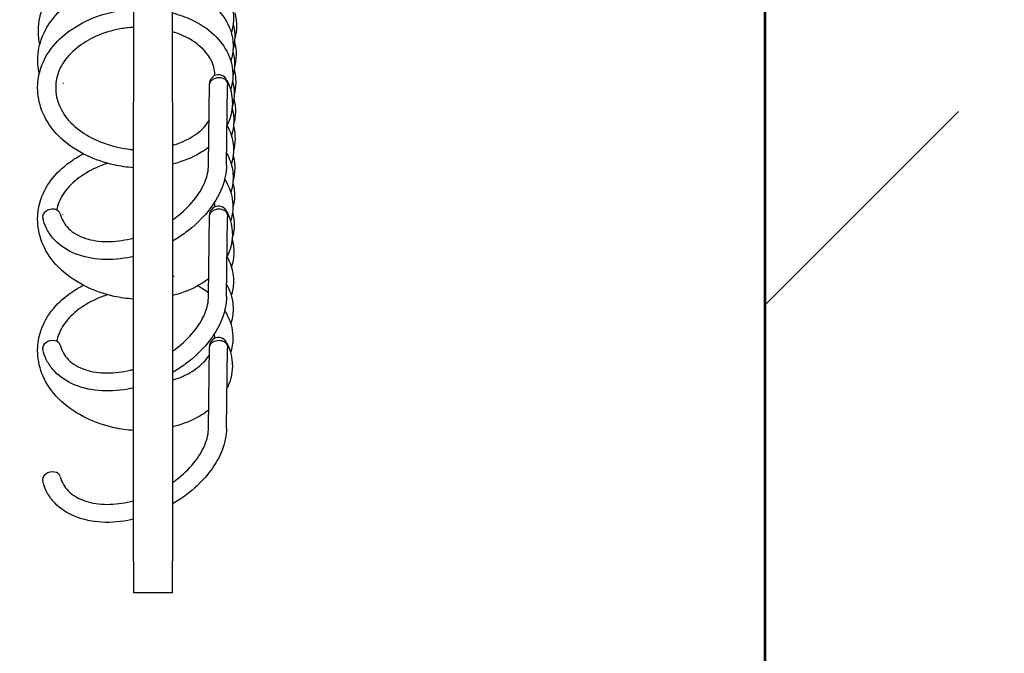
# Model space of a CAD drawing. Header units: millimetres. Extents: x 49320 to 60117, y -4209 to 20568.
# Tile 235 of 252: x 52408.93 to 52419.03, y 6175.46 to 6181.95. Entities that reach past the tile are written whole.
import ezdxf

# ---------------------------------------------------------------- set-up
doc = ezdxf.new("R2010")
doc.units = ezdxf.units.MM
doc.linetypes.add('CONTINOUS', pattern=[0])
doc.layers.add('_AA ściany proj.', color=7, linetype='CONTINOUS', lineweight=53, true_color=0x0037db)
doc.layers.add('_HD-KRESKOWANIE_PEŁNE', color=7, linetype='Continuous', lineweight=0, true_color=0xbfbfbf)
doc.layers.add('_mt_hatch żelbet', color=8, linetype='Continuous', lineweight=9)
doc.layers.add('_mt_widok', color=253, linetype='Continuous')
doc.layers.add('ARCATA', color=4, linetype='Continuous')

# ---------------------------------------------------------------- blocks, each defined once
blk = doc.blocks.new('WINDA 1 DZ')
at = {"color": 5, "true_color": 0x1414ff}
blk.add_line((180, 15), (180, 209), dxfattribs=at)
at = {"layer": 'ARCATA', "color": 5, "true_color": 0x1414ff}
for p, q in [((173.525, 65.394), (173.525, 62.806)), ((173.525, 65.394), (173.525, 62.806)), ((173.925, 62.806), (173.925, 65.394)), ((174.294, 62.163), (174.304, 62.992)), ((174.479, 62.161), (174.489, 62.973)), ((173.525, 58.103), (173.525, 62.806)), ((173.525, 58.103), (173.525, 62.806)), ((173.925, 62.806), (173.925, 58.103)), ((173.925, 62.806), (173.925, 58.103)), ((174.294, 60.817), (174.304, 61.646)), ((174.479, 60.815), (174.489, 61.627)), ((174.294, 59.47), (174.304, 60.3)), ((174.479, 59.468), (174.489, 60.28)), ((173.525, 58.103), (173.525, 57.777)), ((173.525, 58.103), (173.525, 57.777)), ((173.925, 57.777), (173.925, 58.103)), ((173.925, 57.777), (173.925, 58.103)), ((173.925, 57.777), (173.525, 57.777)), ((173.925, 57.777), (173.525, 57.777))]:
    blk.add_line(p, q, dxfattribs=at)
for centre in [(174.396, 62.993), (174.396, 61.647), (174.396, 60.301)]:
    blk.add_arc(centre, 0.0925, 27.7153, 180.734, dxfattribs=at)
for centre, major_axis, ratio, start_param, end_param in [((174.396, 62.993), (-0.0925, -0.0019), 0.663001, 3.462246, 6.261589), ((172.684, 61.639), (-0.0899, -0.0217), 0.741034, 3.140566, 6.282159), ((174.396, 61.647), (-0.0925, -0.0019), 0.663001, 3.462246, 6.261589), ((172.684, 60.293), (-0.0899, -0.0217), 0.741034, 3.140566, 6.282159), ((174.396, 60.301), (-0.0925, -0.0019), 0.663001, 3.462246, 6.261589), ((172.684, 58.947), (-0.0899, -0.0217), 0.741034, 3.140566, 6.282159)]:
    blk.add_ellipse(centre, major_axis=major_axis, ratio=ratio, start_param=start_param, end_param=end_param, dxfattribs=at)
for points, knots in [([(172.564, 63.395), (172.554, 63.444), (172.549, 63.493), (172.55, 63.627), (172.568, 63.714), (172.639, 63.873), (172.69, 63.947), (172.815, 64.074), (172.889, 64.13), (173.062, 64.23), (173.166, 64.272), (173.355, 64.321), (173.44, 64.334), (173.525, 64.339)], [15.625185, 15.625185, 15.625185, 15.625185, 15.806717, 15.806717, 16.126373, 16.126373, 16.431929, 16.431929, 16.731452, 16.731452, 17.068313, 17.068313, 17.322704, 17.322704, 17.322704, 17.322704]), ([(173.925, 64.301), (174.02, 64.278), (174.11, 64.243), (174.274, 64.153), (174.348, 64.094), (174.457, 63.966), (174.498, 63.897), (174.541, 63.77), (174.55, 63.712), (174.549, 63.608), (174.541, 63.562), (174.527, 63.516)], [17.731657, 17.731657, 17.731657, 17.731657, 18.037898, 18.037898, 18.365143, 18.365143, 18.669704, 18.669704, 18.905666, 18.905666, 19.095161, 19.095161, 19.095161, 19.095161]), ([(172.56, 63.101), (172.548, 63.148), (172.543, 63.196), (172.544, 63.322), (172.561, 63.4), (172.621, 63.551), (172.667, 63.626), (172.788, 63.765), (172.866, 63.83), (173.039, 63.931), (173.133, 63.97), (173.326, 64.024), (173.426, 64.041), (173.525, 64.047)], [9.436415, 9.436415, 9.436415, 9.436415, 9.613914, 9.613914, 9.901181, 9.901181, 10.205845, 10.205845, 10.533869, 10.533869, 10.843362, 10.843362, 11.142032, 11.142032, 11.142032, 11.142032]), ([(173.925, 64.011), (174.006, 63.99), (174.083, 63.961), (174.237, 63.882), (174.313, 63.827), (174.44, 63.701), (174.49, 63.625), (174.537, 63.49), (174.546, 63.432), (174.545, 63.326), (174.537, 63.275), (174.521, 63.227)], [11.550532, 11.550532, 11.550532, 11.550532, 11.812687, 11.812687, 12.134407, 12.134407, 12.472279, 12.472279, 12.704299, 12.704299, 12.910622, 12.910622, 12.910622, 12.910622]), ([(173.525, 62.134), (173.458, 62.138), (173.391, 62.148), (173.228, 62.184), (173.132, 62.217), (172.948, 62.305), (172.859, 62.363), (172.712, 62.498), (172.652, 62.577), (172.574, 62.736), (172.552, 62.817), (172.543, 62.918), (172.542, 62.94), (172.543, 63.025), (172.554, 63.09), (172.601, 63.234), (172.645, 63.313), (172.758, 63.448), (172.826, 63.507), (172.986, 63.614), (173.083, 63.662), (173.289, 63.729), (173.4, 63.75), (173.515, 63.757), (173.52, 63.757), (173.525, 63.757)], [1.890906, 1.890906, 1.890906, 1.890906, 2.090395, 2.090395, 2.394443, 2.394443, 2.72743, 2.72743, 3.060147, 3.060147, 3.359555, 3.359555, 3.439126, 3.439126, 3.679471, 3.679471, 3.990309, 3.990309, 4.284922, 4.284922, 4.616041, 4.616041, 4.946805, 4.946805, 4.961671, 4.961671, 4.961671, 4.961671]), ([(173.925, 63.719), (173.992, 63.702), (174.056, 63.679), (174.206, 63.611), (174.286, 63.558), (174.411, 63.438), (174.46, 63.371), (174.527, 63.228), (174.544, 63.151), (174.543, 63.027), (174.535, 62.979), (174.519, 62.933)], [5.37073, 5.37073, 5.37073, 5.37073, 5.587216, 5.587216, 5.913671, 5.913671, 6.2229, 6.2229, 6.536214, 6.536214, 6.730161, 6.730161, 6.730161, 6.730161]), ([(174.562, 63.721), (174.575, 63.676), (174.581, 63.63), (174.58, 63.543), (174.574, 63.502), (174.563, 63.462)], [74.3659314, 74.3659314, 74.3659314, 74.3659314, 74.552922, 74.552922, 74.720656, 74.720656, 74.720656, 74.720656]), ([(174.546, 63.605), (174.558, 63.561), (174.564, 63.516), (174.562, 63.428), (174.556, 63.386), (174.544, 63.344)], [43.4572146, 43.4572146, 43.4572146, 43.4572146, 43.6421412, 43.6421412, 43.8155351, 43.8155351, 43.8155351, 43.8155351]), ([(173.525, 63.572), (173.478, 63.569), (173.432, 63.564), (173.301, 63.54), (173.217, 63.514), (173.07, 63.448), (173.003, 63.407), (172.885, 63.313), (172.834, 63.257), (172.763, 63.142), (172.742, 63.083), (172.723, 62.962), (172.726, 62.898), (172.76, 62.768), (172.795, 62.698), (172.891, 62.58), (172.951, 62.528), (173.083, 62.443), (173.156, 62.408), (173.317, 62.351), (173.407, 62.331), (173.506, 62.321), (173.515, 62.32), (173.525, 62.319)], [356.116511, 356.116511, 356.116511, 356.116511, 356.255926, 356.255926, 356.517529, 356.517529, 356.76817, 356.76817, 357.037908, 357.037908, 357.296036, 357.296036, 357.563426, 357.563426, 357.86266, 357.86266, 358.129886, 358.129886, 358.381495, 358.381495, 358.652223, 358.652223, 358.681013, 358.681013, 358.681013, 358.681013]), ([(174.358, 63.077), (174.359, 63.099), (174.357, 63.122), (174.341, 63.199), (174.313, 63.256), (174.23, 63.361), (174.173, 63.41), (174.051, 63.481), (173.99, 63.507), (173.925, 63.527)], [354.7739479, 354.7739479, 354.7739479, 354.7739479, 354.8932761, 354.8932761, 355.1899912, 355.1899912, 355.4801488, 355.4801488, 355.7014382, 355.7014382, 355.7014382, 355.7014382]), ([(174.56, 63.423), (174.571, 63.379), (174.577, 63.334), (174.576, 63.247), (174.57, 63.205), (174.558, 63.163)], [68.1908251, 68.1908251, 68.1908251, 68.1908251, 68.374615, 68.374615, 68.5482691, 68.5482691, 68.5482691, 68.5482691]), ([(174.542, 63.326), (174.554, 63.282), (174.56, 63.237), (174.559, 63.153), (174.553, 63.113), (174.543, 63.073)], [37.257218, 37.257218, 37.257218, 37.257218, 37.439759, 37.439759, 37.6042891, 37.6042891, 37.6042891, 37.6042891]), ([(174.556, 63.139), (174.567, 63.095), (174.573, 63.049), (174.572, 62.965), (174.566, 62.924), (174.556, 62.885)], [61.997807, 61.997807, 61.997807, 61.997807, 62.1820077, 62.1820077, 62.3468636, 62.3468636, 62.3468636, 62.3468636]), ([(174.479, 63.034), (174.513, 62.97), (174.532, 62.901), (174.537, 62.82), (174.538, 62.806), (174.537, 62.751), (174.532, 62.71), (174.512, 62.635), (174.5, 62.601), (174.484, 62.569)], [0.0034207, 0.0034207, 0.0034207, 0.0034207, 0.2830432, 0.2830432, 0.3394942, 0.3394942, 0.5094472, 0.5094472, 0.6528184, 0.6528184, 0.6528184, 0.6528184]), ([(174.54, 63.023), (174.551, 62.979), (174.557, 62.934), (174.556, 62.846), (174.549, 62.802), (174.536, 62.759)], [31.0899805, 31.0899805, 31.0899805, 31.0899805, 31.2739657, 31.2739657, 31.4527076, 31.4527076, 31.4527076, 31.4527076]), ([(174.553, 62.84), (174.564, 62.795), (174.57, 62.75), (174.569, 62.663), (174.563, 62.621), (174.551, 62.579)], [55.8260272, 55.8260272, 55.8260272, 55.8260272, 56.0102479, 56.0102479, 56.1828356, 56.1828356, 56.1828356, 56.1828356]), ([(174.535, 62.746), (174.547, 62.702), (174.553, 62.656), (174.552, 62.561), (174.543, 62.51), (174.528, 62.461)], [24.8868056, 24.8868056, 24.8868056, 24.8868056, 25.0718859, 25.0718859, 25.2796546, 25.2796546, 25.2796546, 25.2796546]), ([(173.925, 62.363), (173.943, 62.368), (173.96, 62.374), (174.053, 62.407), (174.122, 62.444), (174.23, 62.525), (174.271, 62.57), (174.299, 62.616)], [359.0974658, 359.0974658, 359.0974658, 359.0974658, 359.1580817, 359.1580817, 359.4295047, 359.4295047, 359.6852197, 359.6852197, 359.6852197, 359.6852197]), ([(174.484, 62.566), (174.499, 62.538), (174.512, 62.509), (174.541, 62.424), (174.55, 62.366), (174.549, 62.262), (174.541, 62.215), (174.527, 62.17)], [18.5440047, 18.5440047, 18.5440047, 18.5440047, 18.6697041, 18.6697041, 18.9056664, 18.9056664, 19.095161, 19.095161, 19.095161, 19.095161]), ([(174.549, 62.56), (174.561, 62.516), (174.566, 62.472), (174.565, 62.387), (174.56, 62.347), (174.55, 62.307)], [49.6267853, 49.6267853, 49.6267853, 49.6267853, 49.8079436, 49.8079436, 49.9736313, 49.9736313, 49.9736313, 49.9736313]), ([(173.525, 60.788), (173.458, 60.792), (173.391, 60.801), (173.228, 60.837), (173.132, 60.871), (172.948, 60.959), (172.859, 61.017), (172.712, 61.152), (172.652, 61.231), (172.574, 61.39), (172.552, 61.47), (172.543, 61.572), (172.542, 61.593), (172.543, 61.679), (172.554, 61.744), (172.601, 61.888), (172.645, 61.966), (172.758, 62.101), (172.826, 62.161), (172.936, 62.234), (172.973, 62.256), (173.011, 62.276)], [1.890906, 1.890906, 1.890906, 1.890906, 2.090395, 2.090395, 2.394443, 2.394443, 2.72743, 2.72743, 3.060147, 3.060147, 3.359555, 3.359555, 3.439126, 3.439126, 3.679471, 3.679471, 3.990309, 3.990309, 4.284922, 4.284922, 4.419887, 4.419887, 4.419887, 4.419887]), ([(174.296, 62.343), (174.274, 62.326), (174.251, 62.31), (174.152, 62.249), (174.068, 62.212), (173.96, 62.18), (173.943, 62.175), (173.925, 62.171)], [1.0231044, 1.0231044, 1.0231044, 1.0231044, 1.1223596, 1.1223596, 1.423129, 1.423129, 1.4809058, 1.4809058, 1.4809058, 1.4809058]), ([(174.481, 62.281), (174.496, 62.254), (174.508, 62.226), (174.537, 62.143), (174.546, 62.086), (174.545, 61.98), (174.537, 61.929), (174.521, 61.88)], [12.3530542, 12.3530542, 12.3530542, 12.3530542, 12.472279, 12.472279, 12.704299, 12.704299, 12.9106216, 12.9106216, 12.9106216, 12.9106216]), ([(173.26, 62.179), (173.219, 62.166), (173.18, 62.151), (173.07, 62.101), (173.003, 62.061), (172.885, 61.967), (172.834, 61.911), (172.768, 61.804), (172.748, 61.753), (172.737, 61.701)], [356.3869774, 356.3869774, 356.3869774, 356.3869774, 356.5175294, 356.5175294, 356.7681701, 356.7681701, 357.037908, 357.037908, 357.2606529, 357.2606529, 357.2606529, 357.2606529]), ([(173.925, 61.601), (173.938, 61.61), (173.951, 61.619), (174.031, 61.68), (174.092, 61.739), (174.19, 61.859), (174.229, 61.922), (174.28, 62.046), (174.294, 62.107), (174.294, 62.163)], [1.6263117, 1.6263117, 1.6263117, 1.6263117, 1.6746194, 1.6746194, 1.9385435, 1.9385435, 2.2005747, 2.2005747, 2.4688507, 2.4688507, 2.4688507, 2.4688507]), ([(174.479, 62.161), (174.478, 62.083), (174.461, 62.002), (174.396, 61.841), (174.347, 61.76), (174.223, 61.607), (174.145, 61.533), (174.016, 61.438), (173.972, 61.408), (173.925, 61.382)], [0, 0, 0, 0, 0.307242, 0.307242, 0.625401, 0.625401, 0.954133, 0.954133, 1.11482, 1.11482, 1.11482, 1.11482]), ([(174.546, 62.259), (174.558, 62.215), (174.564, 62.169), (174.562, 62.082), (174.556, 62.039), (174.544, 61.998)], [43.4572146, 43.4572146, 43.4572146, 43.4572146, 43.6421412, 43.6421412, 43.8155351, 43.8155351, 43.8155351, 43.8155351]), ([(174.46, 62.016), (174.472, 61.995), (174.483, 61.975), (174.527, 61.882), (174.544, 61.804), (174.543, 61.681), (174.535, 61.633), (174.519, 61.586)], [6.1307331, 6.1307331, 6.1307331, 6.1307331, 6.2228997, 6.2228997, 6.5362139, 6.5362139, 6.7301611, 6.7301611, 6.7301611, 6.7301611]), ([(174.542, 61.98), (174.554, 61.936), (174.56, 61.891), (174.559, 61.806), (174.553, 61.766), (174.543, 61.727)], [37.257218, 37.257218, 37.257218, 37.257218, 37.439759, 37.439759, 37.6042891, 37.6042891, 37.6042891, 37.6042891]), ([(172.774, 61.661), (172.788, 61.604), (172.816, 61.554), (172.902, 61.469), (172.962, 61.433), (173.099, 61.389), (173.175, 61.377), (173.331, 61.377), (173.413, 61.387), (173.505, 61.409), (173.515, 61.411), (173.525, 61.414)], [0, 0, 0, 0, 0.304516, 0.304516, 0.614161, 0.614161, 0.888554, 0.888554, 1.148959, 1.148959, 1.181314, 1.181314, 1.181314, 1.181314]), ([(174.479, 61.687), (174.513, 61.624), (174.532, 61.555), (174.537, 61.473), (174.538, 61.46), (174.537, 61.405), (174.532, 61.363), (174.512, 61.289), (174.5, 61.255), (174.484, 61.222)], [0.0034207, 0.0034207, 0.0034207, 0.0034207, 0.2830432, 0.2830432, 0.3394942, 0.3394942, 0.5094472, 0.5094472, 0.6528184, 0.6528184, 0.6528184, 0.6528184]), ([(174.54, 61.677), (174.551, 61.633), (174.557, 61.588), (174.556, 61.5), (174.549, 61.455), (174.536, 61.412)], [31.0899805, 31.0899805, 31.0899805, 31.0899805, 31.2739657, 31.2739657, 31.4527076, 31.4527076, 31.4527076, 31.4527076]), ([(173.525, 61.224), (173.506, 61.219), (173.486, 61.215), (173.364, 61.193), (173.26, 61.188), (173.068, 61.205), (172.977, 61.228), (172.819, 61.301), (172.75, 61.352), (172.671, 61.445), (172.648, 61.48), (172.615, 61.549), (172.603, 61.583), (172.594, 61.618)], [1.547653, 1.547653, 1.547653, 1.547653, 1.608805, 1.608805, 1.935746, 1.935746, 2.264668, 2.264668, 2.5909, 2.5909, 2.758124, 2.758124, 2.903844, 2.903844, 2.903844, 2.903844]), ([(174.535, 61.4), (174.547, 61.356), (174.553, 61.31), (174.552, 61.215), (174.543, 61.164), (174.528, 61.115)], [24.8868056, 24.8868056, 24.8868056, 24.8868056, 25.0718859, 25.0718859, 25.2796546, 25.2796546, 25.2796546, 25.2796546]), ([(174.484, 61.22), (174.499, 61.192), (174.512, 61.163), (174.541, 61.078), (174.55, 61.02), (174.549, 60.916), (174.541, 60.869), (174.527, 60.824)], [18.5440047, 18.5440047, 18.5440047, 18.5440047, 18.6697041, 18.6697041, 18.9056664, 18.9056664, 19.095161, 19.095161, 19.095161, 19.095161]), ([(174.296, 60.997), (174.274, 60.98), (174.251, 60.964), (174.152, 60.903), (174.068, 60.866), (173.96, 60.834), (173.943, 60.829), (173.925, 60.825)], [1.0231044, 1.0231044, 1.0231044, 1.0231044, 1.1223596, 1.1223596, 1.423129, 1.423129, 1.4809058, 1.4809058, 1.4809058, 1.4809058]), ([(173.525, 59.442), (173.458, 59.446), (173.391, 59.455), (173.228, 59.491), (173.132, 59.524), (172.948, 59.613), (172.859, 59.671), (172.712, 59.806), (172.652, 59.885), (172.574, 60.044), (172.552, 60.124), (172.543, 60.226), (172.542, 60.247), (172.543, 60.333), (172.554, 60.398), (172.601, 60.542), (172.645, 60.62), (172.758, 60.755), (172.826, 60.814), (172.936, 60.888), (172.973, 60.91), (173.011, 60.929)], [1.890906, 1.890906, 1.890906, 1.890906, 2.090395, 2.090395, 2.394443, 2.394443, 2.72743, 2.72743, 3.060147, 3.060147, 3.359555, 3.359555, 3.439126, 3.439126, 3.679471, 3.679471, 3.990309, 3.990309, 4.284922, 4.284922, 4.419887, 4.419887, 4.419887, 4.419887]), ([(174.481, 60.935), (174.496, 60.908), (174.508, 60.88), (174.537, 60.797), (174.546, 60.74), (174.545, 60.633), (174.537, 60.583), (174.521, 60.534)], [12.3530542, 12.3530542, 12.3530542, 12.3530542, 12.472279, 12.472279, 12.704299, 12.704299, 12.9106216, 12.9106216, 12.9106216, 12.9106216]), ([(173.26, 60.832), (173.219, 60.82), (173.18, 60.804), (173.07, 60.755), (173.003, 60.715), (172.885, 60.62), (172.834, 60.564), (172.768, 60.457), (172.748, 60.406), (172.737, 60.355)], [356.3869774, 356.3869774, 356.3869774, 356.3869774, 356.5175294, 356.5175294, 356.7681701, 356.7681701, 357.037908, 357.037908, 357.2606529, 357.2606529, 357.2606529, 357.2606529]), ([(173.925, 60.254), (173.938, 60.263), (173.951, 60.273), (174.031, 60.334), (174.092, 60.393), (174.19, 60.513), (174.229, 60.576), (174.28, 60.7), (174.294, 60.761), (174.294, 60.817)], [1.6263117, 1.6263117, 1.6263117, 1.6263117, 1.6746194, 1.6746194, 1.9385435, 1.9385435, 2.2005747, 2.2005747, 2.4688507, 2.4688507, 2.4688507, 2.4688507]), ([(174.479, 60.815), (174.478, 60.737), (174.461, 60.656), (174.396, 60.495), (174.347, 60.414), (174.223, 60.261), (174.145, 60.187), (174.016, 60.092), (173.972, 60.062), (173.925, 60.035)], [0, 0, 0, 0, 0.307242, 0.307242, 0.625401, 0.625401, 0.954133, 0.954133, 1.11482, 1.11482, 1.11482, 1.11482]), ([(174.46, 60.67), (174.472, 60.649), (174.483, 60.629), (174.527, 60.536), (174.544, 60.458), (174.543, 60.335), (174.535, 60.286), (174.519, 60.24)], [6.1307331, 6.1307331, 6.1307331, 6.1307331, 6.2228997, 6.2228997, 6.5362139, 6.5362139, 6.7301611, 6.7301611, 6.7301611, 6.7301611]), ([(173.525, 59.877), (173.506, 59.873), (173.486, 59.869), (173.364, 59.847), (173.26, 59.842), (173.068, 59.859), (172.977, 59.882), (172.819, 59.955), (172.75, 60.006), (172.671, 60.099), (172.648, 60.133), (172.615, 60.202), (172.603, 60.236), (172.594, 60.271)], [1.547653, 1.547653, 1.547653, 1.547653, 1.608805, 1.608805, 1.935746, 1.935746, 2.264668, 2.264668, 2.5909, 2.5909, 2.758124, 2.758124, 2.903844, 2.903844, 2.903844, 2.903844]), ([(172.774, 60.315), (172.788, 60.258), (172.816, 60.208), (172.902, 60.122), (172.962, 60.086), (173.099, 60.042), (173.175, 60.031), (173.331, 60.031), (173.413, 60.041), (173.505, 60.062), (173.515, 60.065), (173.525, 60.068)], [0, 0, 0, 0, 0.304516, 0.304516, 0.614161, 0.614161, 0.888554, 0.888554, 1.148959, 1.148959, 1.181314, 1.181314, 1.181314, 1.181314]), ([(174.479, 60.341), (174.513, 60.278), (174.532, 60.209), (174.537, 60.127), (174.538, 60.114), (174.537, 60.059), (174.532, 60.017), (174.512, 59.943), (174.5, 59.909), (174.484, 59.876)], [0.0034207, 0.0034207, 0.0034207, 0.0034207, 0.2830432, 0.2830432, 0.3394942, 0.3394942, 0.5094472, 0.5094472, 0.6528184, 0.6528184, 0.6528184, 0.6528184]), ([(173.925, 59.958), (173.99, 59.977), (174.051, 60.003), (174.163, 60.068), (174.215, 60.109), (174.273, 60.173), (174.289, 60.193), (174.303, 60.214)], [353.8732873, 353.8732873, 353.8732873, 353.8732873, 354.0964319, 354.0964319, 354.3489542, 354.3489542, 354.4641174, 354.4641174, 354.4641174, 354.4641174]), ([(174.296, 59.651), (174.274, 59.633), (174.251, 59.617), (174.152, 59.557), (174.068, 59.52), (173.96, 59.488), (173.943, 59.483), (173.925, 59.478)], [1.0231044, 1.0231044, 1.0231044, 1.0231044, 1.1223596, 1.1223596, 1.423129, 1.423129, 1.4809058, 1.4809058, 1.4809058, 1.4809058]), ([(173.925, 58.908), (173.938, 58.917), (173.951, 58.926), (174.031, 58.988), (174.092, 59.046), (174.19, 59.167), (174.229, 59.23), (174.28, 59.353), (174.294, 59.415), (174.294, 59.47)], [1.6263117, 1.6263117, 1.6263117, 1.6263117, 1.6746194, 1.6746194, 1.9385435, 1.9385435, 2.2005747, 2.2005747, 2.4688507, 2.4688507, 2.4688507, 2.4688507]), ([(174.479, 59.468), (174.478, 59.39), (174.461, 59.309), (174.396, 59.149), (174.347, 59.068), (174.223, 58.914), (174.145, 58.841), (174.016, 58.745), (173.972, 58.716), (173.925, 58.689)], [0, 0, 0, 0, 0.307242, 0.307242, 0.625401, 0.625401, 0.954133, 0.954133, 1.11482, 1.11482, 1.11482, 1.11482]), ([(172.774, 58.968), (172.788, 58.912), (172.816, 58.861), (172.902, 58.776), (172.962, 58.74), (173.099, 58.696), (173.175, 58.685), (173.331, 58.684), (173.413, 58.694), (173.505, 58.716), (173.515, 58.719), (173.525, 58.721)], [0, 0, 0, 0, 0.304516, 0.304516, 0.614161, 0.614161, 0.888554, 0.888554, 1.148959, 1.148959, 1.181314, 1.181314, 1.181314, 1.181314]), ([(173.525, 58.531), (173.506, 58.527), (173.486, 58.523), (173.364, 58.501), (173.26, 58.495), (173.068, 58.513), (172.977, 58.536), (172.819, 58.609), (172.75, 58.659), (172.671, 58.753), (172.648, 58.787), (172.615, 58.856), (172.603, 58.89), (172.594, 58.925)], [1.547653, 1.547653, 1.547653, 1.547653, 1.608805, 1.608805, 1.935746, 1.935746, 2.264668, 2.264668, 2.5909, 2.5909, 2.758124, 2.758124, 2.903844, 2.903844, 2.903844, 2.903844])]:
    blk.add_open_spline(points, degree=3, knots=knots, dxfattribs=at)
for points in [[(173.925, 63.521), (173.928, 63.522), (173.932, 63.523), (173.935, 63.524)], [(172.558, 63.093), (172.558, 63.097), (172.558, 63.101), (172.559, 63.105)], [(172.801, 62.998), (172.802, 62.999), (172.803, 63), (172.804, 63.001)], [(172.804, 63.002), (172.804, 63.001), (172.804, 63.001), (172.804, 63.001)], [(174.478, 63.036), (174.478, 63.036), (174.478, 63.036), (174.478, 63.036)], [(174.484, 63.014), (174.487, 62.999), (174.489, 62.985), (174.489, 62.973)], [(172.797, 62.706), (172.799, 62.708), (172.8, 62.709), (172.802, 62.711)], [(172.797, 62.42), (172.797, 62.42), (172.797, 62.42), (172.796, 62.419)], [(173.925, 62.373), (173.931, 62.371), (173.937, 62.37), (173.943, 62.368)], [(174.358, 61.731), (174.359, 61.747), (174.357, 61.764), (174.355, 61.78)], [(174.478, 61.69), (174.478, 61.69), (174.478, 61.69), (174.478, 61.69)], [(174.484, 61.668), (174.487, 61.653), (174.489, 61.639), (174.489, 61.627)], [(172.801, 61.652), (172.802, 61.653), (172.803, 61.654), (172.804, 61.655)], [(172.804, 61.655), (172.804, 61.655), (172.804, 61.655), (172.804, 61.655)], [(173.925, 61.609), (173.928, 61.608), (173.931, 61.607), (173.933, 61.606)], [(172.797, 61.074), (172.797, 61.074), (172.797, 61.073), (172.796, 61.073)], [(173.925, 61.027), (173.931, 61.025), (173.937, 61.023), (173.943, 61.022)], [(174.185, 60.925), (174.224, 60.903), (174.261, 60.878), (174.295, 60.852)], [(174.358, 60.385), (174.359, 60.401), (174.357, 60.417), (174.355, 60.434)], [(174.478, 60.344), (174.478, 60.344), (174.478, 60.344), (174.478, 60.343)], [(174.484, 60.322), (174.487, 60.306), (174.489, 60.293), (174.489, 60.281)]]:
    blk.add_open_spline(points, degree=3, dxfattribs=at)

msp = doc.modelspace()

# ---------------------------------------------------------------- hatches: boundary and pattern name
at = {"layer": '_HD-KRESKOWANIE_PEŁNE', "ltscale": 1.5, "transparency": 33554687}
h = msp.add_hatch(color=256, dxfattribs=at)
h.dxf.hatch_style = 1
edge = h.paths.add_edge_path()
edge.add_line((52409.883, 5849.302), (52467.076, 5849.302))
edge.add_line((52467.076, 5849.302), (52502.076, 5849.302))
edge.add_line((52502.076, 5849.302), (52538.076, 5849.302))
edge.add_line((52538.076, 5849.302), (52553.076, 5849.302))
edge.add_line((52553.076, 5849.302), (52595.576, 5849.302))
edge.add_line((52595.576, 5849.302), (52595.576, 5861.302))
edge.add_line((52595.576, 5861.302), (52595.576, 5866.802))
edge.add_line((52595.576, 5866.802), (52595.576, 5884.302))
edge.add_line((52595.576, 5884.302), (52593.576, 5884.302))
edge.add_line((52593.576, 5884.302), (52583.576, 5884.302))
edge.add_line((52583.576, 5884.302), (52491.576, 5884.302))
edge.add_line((52491.576, 5884.302), (52491.576, 6047.143))
edge.add_line((52491.576, 6047.143), (52491.576, 6103.302))
edge.add_line((52491.576, 6103.302), (52491.576, 6113.302))
edge.add_line((52491.576, 6113.302), (52491.576, 6501.302))
edge.add_line((52491.576, 6501.302), (52545.576, 6501.302))
edge.add_line((52545.576, 6501.302), (52548.576, 6501.302))
edge.add_line((52548.576, 6501.302), (52548.576, 6501.468))
edge.add_line((52548.576, 6501.468), (52548.576, 6516.302))
edge.add_line((52548.576, 6516.302), (52548.576, 6528.302))
edge.add_line((52548.576, 6528.302), (52548.576, 6544.302))
edge.add_line((52548.576, 6544.302), (52548.576, 6550.302))
edge.add_line((52548.576, 6550.302), (52548.576, 6556.302))
edge.add_line((52548.576, 6556.302), (52545.576, 6556.302))
edge.add_line((52545.576, 6556.302), (52418.576, 6556.302))
edge.add_line((52418.576, 6556.302), (52415.576, 6556.302))
edge.add_line((52415.576, 6556.302), (52415.576, 6550.302))
edge.add_line((52415.576, 6550.302), (52415.576, 6544.302))
edge.add_line((52415.576, 6544.302), (52415.576, 6528.302))
edge.add_line((52415.576, 6528.302), (52415.576, 6516.302))
edge.add_line((52415.576, 6516.302), (52415.576, 6501.302))
edge.add_line((52415.576, 6501.302), (52418.576, 6501.302))
edge.add_line((52418.576, 6501.302), (52479.576, 6501.302))
edge.add_line((52479.576, 6501.302), (52479.576, 6151.917))
edge.add_line((52479.576, 6151.917), (52479.576, 6113.302))
edge.add_line((52479.576, 6113.302), (52477.576, 6113.302))
edge.add_line((52477.576, 6113.302), (52477.576, 6105.302))
edge.add_line((52477.576, 6105.302), (52477.576, 6047.143))
edge.add_line((52477.576, 6047.143), (52477.576, 6004.302))
edge.add_line((52477.576, 6004.302), (52477.576, 5966.302))
edge.add_line((52477.576, 5966.302), (52477.576, 5885.302))
edge.add_line((52477.576, 5885.302), (52477.576, 5884.302))
edge.add_line((52477.576, 5884.302), (52411.076, 5884.302))
edge.add_line((52411.076, 5884.302), (52411.076, 5849.302))
at = {"layer": '_mt_hatch żelbet', "ltscale": 2, "transparency": 33554687}
h = msp.add_hatch(dxfattribs=at)
h.set_pattern_fill('ANSI36', color=8)
h.set_pattern_definition([(45, (55916.924, 9594.0647), (1.683798, 6.173926), [7.9375, -1.5875, 0, -1.5875])])
edge = h.paths.add_edge_path()
edge.add_line((52283.322, 6133.302), (52251.576, 6133.302))
edge.add_line((52251.576, 6133.302), (52251.576, 6215.702))
edge.add_line((52251.576, 6215.702), (52249.726, 6215.702))
edge.add_line((52249.726, 6215.702), (52249.676, 6215.752))
edge.add_arc((52249.626, 6215.752), 0.05, 0, 90)
edge.add_line((52249.626, 6215.802), (52247.126, 6215.802))
edge.add_line((52247.126, 6215.802), (52247.126, 6215.727))
edge.add_line((52247.126, 6215.727), (52247.101, 6215.702))
edge.add_line((52247.101, 6215.702), (52246.901, 6215.702))
edge.add_line((52246.901, 6215.702), (52246.876, 6215.727))
edge.add_line((52246.876, 6215.727), (52246.876, 6215.802))
edge.add_line((52246.876, 6215.802), (52246.826, 6215.802))
edge.add_line((52246.826, 6215.802), (52246.826, 6216.802))
edge.add_line((52246.826, 6216.802), (52246.876, 6216.802))
edge.add_line((52246.876, 6216.802), (52246.876, 6216.877))
edge.add_line((52246.876, 6216.877), (52246.901, 6216.902))
edge.add_line((52246.901, 6216.902), (52247.101, 6216.902))
edge.add_line((52247.101, 6216.902), (52247.126, 6216.877))
edge.add_line((52247.126, 6216.877), (52247.126, 6216.802))
edge.add_line((52247.126, 6216.802), (52249.626, 6216.802))
edge.add_arc((52249.626, 6216.852), 0.05, 270, 360)
edge.add_line((52249.676, 6216.852), (52249.726, 6216.902))
edge.add_line((52249.726, 6216.902), (52251.576, 6216.902))
edge.add_line((52251.576, 6216.902), (52251.576, 6223.702))
edge.add_line((52251.576, 6223.702), (52249.726, 6223.702))
edge.add_line((52249.726, 6223.702), (52249.676, 6223.752))
edge.add_arc((52249.626, 6223.752), 0.05, 0, 90)
edge.add_line((52249.626, 6223.802), (52247.126, 6223.802))
edge.add_line((52247.126, 6223.802), (52247.126, 6223.727))
edge.add_line((52247.126, 6223.727), (52247.101, 6223.702))
edge.add_line((52247.101, 6223.702), (52246.901, 6223.702))
edge.add_line((52246.901, 6223.702), (52246.876, 6223.727))
edge.add_line((52246.876, 6223.727), (52246.876, 6223.802))
edge.add_line((52246.876, 6223.802), (52246.826, 6223.802))
edge.add_line((52246.826, 6223.802), (52246.826, 6223.677))
edge.add_arc((52246.801, 6223.677), 0.025, 270, 360, ccw=False)
edge.add_line((52246.801, 6223.652), (52245.451, 6223.652))
edge.add_arc((52245.451, 6223.677), 0.025, 180, 270, ccw=False)
edge.add_line((52245.426, 6223.699), (52245.426, 6223.798))
edge.add_line((52245.426, 6223.798), (52244.192, 6223.702))
edge.add_arc((52244.176, 6223.901), 0.2, 180, 274.4517, ccw=False)
edge.add_line((52243.976, 6223.901), (52243.976, 6224.702))
edge.add_arc((52244.176, 6224.702), 0.2, 85.5483, 180, ccw=False)
edge.add_line((52244.192, 6224.902), (52245.426, 6224.805))
edge.add_line((52245.426, 6224.805), (52245.426, 6224.926))
edge.add_arc((52245.451, 6224.927), 0.025, 90, 180, ccw=False)
edge.add_line((52245.451, 6224.952), (52246.801, 6224.952))
edge.add_arc((52246.801, 6224.927), 0.025, 0, 90, ccw=False)
edge.add_line((52246.826, 6224.927), (52246.826, 6224.802))
edge.add_line((52246.826, 6224.802), (52246.876, 6224.802))
edge.add_line((52246.876, 6224.802), (52246.876, 6224.877))
edge.add_line((52246.876, 6224.877), (52246.901, 6224.902))
edge.add_line((52246.901, 6224.902), (52247.101, 6224.902))
edge.add_line((52247.101, 6224.902), (52247.126, 6224.877))
edge.add_line((52247.126, 6224.877), (52247.126, 6224.802))
edge.add_line((52247.126, 6224.802), (52249.626, 6224.802))
edge.add_arc((52249.626, 6224.852), 0.05, 270, 360)
edge.add_line((52249.676, 6224.852), (52249.726, 6224.902))
edge.add_line((52249.726, 6224.902), (52251.576, 6224.902))
edge.add_line((52251.576, 6224.902), (52251.576, 6290.052))
edge.add_line((52251.576, 6290.052), (52249.726, 6290.052))
edge.add_line((52249.726, 6290.052), (52249.676, 6290.102))
edge.add_arc((52249.626, 6290.102), 0.05, 0, 90)
edge.add_line((52249.626, 6290.152), (52247.126, 6290.152))
edge.add_line((52247.126, 6290.152), (52247.126, 6290.077))
edge.add_line((52247.126, 6290.077), (52247.101, 6290.052))
edge.add_line((52247.101, 6290.052), (52246.901, 6290.052))
edge.add_line((52246.901, 6290.052), (52246.876, 6290.077))
edge.add_line((52246.876, 6290.077), (52246.876, 6290.152))
edge.add_line((52246.876, 6290.152), (52246.826, 6290.152))
edge.add_line((52246.826, 6290.152), (52246.826, 6290.027))
edge.add_arc((52246.801, 6290.027), 0.025, 270, 360, ccw=False)
edge.add_line((52246.801, 6290.002), (52245.451, 6290.002))
edge.add_arc((52245.451, 6290.027), 0.025, 180, 270, ccw=False)
edge.add_line((52245.426, 6290.027), (52245.426, 6290.148))
edge.add_line((52245.426, 6290.148), (52244.692, 6290.052))
edge.add_arc((52244.676, 6290.251), 0.2, 180, 274.4517, ccw=False)
edge.add_line((52244.476, 6290.251), (52244.476, 6291.052))
edge.add_arc((52244.676, 6291.052), 0.2, 85.5483, 180, ccw=False)
edge.add_line((52244.692, 6291.252), (52245.426, 6291.155))
edge.add_line((52245.426, 6291.155), (52245.426, 6291.277))
edge.add_arc((52245.451, 6291.277), 0.025, 90, 180, ccw=False)
edge.add_line((52245.451, 6291.302), (52246.801, 6291.302))
edge.add_arc((52246.801, 6291.277), 0.025, 0, 90, ccw=False)
edge.add_line((52246.826, 6291.277), (52246.826, 6291.152))
edge.add_line((52246.826, 6291.152), (52246.876, 6291.152))
edge.add_line((52246.876, 6291.152), (52246.876, 6291.227))
edge.add_line((52246.876, 6291.227), (52246.901, 6291.252))
edge.add_line((52246.901, 6291.252), (52247.101, 6291.252))
edge.add_line((52247.101, 6291.252), (52247.126, 6291.227))
edge.add_line((52247.126, 6291.227), (52247.126, 6291.152))
edge.add_line((52247.126, 6291.152), (52249.626, 6291.152))
edge.add_arc((52249.626, 6291.202), 0.05, 270, 360)
edge.add_line((52249.676, 6291.202), (52249.726, 6291.252))
edge.add_line((52249.726, 6291.252), (52251.576, 6291.252))
edge.add_line((52251.576, 6291.252), (52251.576, 6300.152))
edge.add_line((52251.576, 6300.152), (52249.726, 6300.152))
edge.add_line((52249.726, 6300.152), (52249.676, 6300.202))
edge.add_arc((52249.626, 6300.202), 0.05, 0, 90)
edge.add_line((52249.626, 6300.252), (52247.126, 6300.252))
edge.add_line((52247.126, 6300.252), (52247.126, 6300.177))
edge.add_line((52247.126, 6300.177), (52247.101, 6300.152))
edge.add_line((52247.101, 6300.152), (52246.901, 6300.152))
edge.add_line((52246.901, 6300.152), (52246.876, 6300.177))
edge.add_line((52246.876, 6300.177), (52246.876, 6300.252))
edge.add_line((52246.876, 6300.252), (52246.826, 6300.252))
edge.add_line((52246.826, 6300.252), (52246.826, 6300.127))
edge.add_arc((52246.801, 6300.127), 0.025, 270, 360, ccw=False)
edge.add_line((52246.801, 6300.102), (52246.445, 6300.102))
edge.add_spline(control_points=[(52246.436, 6300.113), (52246.436, 6300.113), (52246.436, 6300.113), (52246.436, 6300.113), (52246.435, 6300.113), (52246.432, 6300.114), (52246.429, 6300.115), (52246.422, 6300.117), (52246.418, 6300.117), (52246.407, 6300.119), (52246.401, 6300.12), (52246.389, 6300.12), (52246.382, 6300.121), (52246.376, 6300.121)], knot_values=[0.024008, 0.024008, 0.024008, 0.024008, 0.028269, 0.028269, 0.039404, 0.039404, 0.055597, 0.055597, 0.075883, 0.075883, 0.097542, 0.097542, 0.117485, 0.117485, 0.117485, 0.117485], degree=3, periodic=0)
edge.add_line((52246.376, 6300.121), (52245.576, 6300.121))
edge.add_spline(control_points=[(52245.576, 6300.103), (52245.57, 6300.103), (52245.565, 6300.103), (52245.545, 6300.104), (52245.532, 6300.104), (52245.507, 6300.105), (52245.496, 6300.106), (52245.475, 6300.109), (52245.465, 6300.111), (52245.451, 6300.116), (52245.445, 6300.119), (52245.436, 6300.126), (52245.433, 6300.13), (52245.428, 6300.14), (52245.426, 6300.146), (52245.426, 6300.151)], knot_values=[0, 0, 0, 0, 0.0173, 0.0173, 0.057137, 0.057137, 0.096974, 0.096974, 0.13681, 0.13681, 0.163111, 0.163111, 0.180869, 0.180869, 0.199184, 0.199184, 0.199184, 0.199184], degree=3, periodic=0)
edge.add_line((52245.426, 6300.151), (52245.426, 6300.248))
edge.add_line((52245.426, 6300.248), (52244.692, 6300.152))
edge.add_arc((52244.676, 6300.351), 0.2, 180, 274.4517, ccw=False)
edge.add_line((52244.476, 6300.351), (52244.476, 6301.152))
edge.add_arc((52244.676, 6301.152), 0.2, 85.5483, 180, ccw=False)
edge.add_line((52244.692, 6301.352), (52245.426, 6301.255))
edge.add_line((52245.426, 6301.255), (52245.426, 6301.377))
edge.add_arc((52245.451, 6301.377), 0.025, 90, 180, ccw=False)
edge.add_line((52245.451, 6301.402), (52246.801, 6301.402))
edge.add_arc((52246.801, 6301.377), 0.025, 0, 90, ccw=False)
edge.add_line((52246.826, 6301.377), (52246.826, 6301.252))
edge.add_line((52246.826, 6301.252), (52246.876, 6301.252))
edge.add_line((52246.876, 6301.252), (52246.876, 6301.327))
edge.add_line((52246.876, 6301.327), (52246.901, 6301.352))
edge.add_line((52246.901, 6301.352), (52247.101, 6301.352))
edge.add_line((52247.101, 6301.352), (52247.126, 6301.327))
edge.add_line((52247.126, 6301.327), (52247.126, 6301.252))
edge.add_line((52247.126, 6301.252), (52249.626, 6301.252))
edge.add_arc((52249.626, 6301.302), 0.05, 270, 360)
edge.add_line((52249.676, 6301.302), (52249.726, 6301.352))
edge.add_line((52249.726, 6301.352), (52251.576, 6301.352))
edge.add_line((52251.576, 6301.352), (52251.576, 6327.302))
edge.add_line((52251.576, 6327.302), (52283.322, 6327.302))
edge.add_line((52283.322, 6327.302), (52283.322, 6342.201))
edge.add_line((52283.322, 6342.201), (52236.576, 6342.201))
edge.add_line((52236.576, 6342.201), (52236.576, 6118.302))
edge.add_line((52236.576, 6118.302), (52283.322, 6118.302))
edge.add_line((52283.322, 6118.301), (52283.322, 6133.302))
h.paths.add_polyline_path([(52431.576, 6342.201), (52283.322, 6342.201), (52283.322, 6327.302), (52416.576, 6327.302), (52416.571, 6227.202), (52416.571, 6228.102), (52415.301, 6228.102), (52414.901, 6228.102), (52415.901, 6227.102), (52415.901, 6213.502), (52414.901, 6212.502), (52415.301, 6212.502), (52416.571, 6212.502), (52416.576, 6213.402), (52416.576, 6144.302), (52431.576, 6129.302)])
h.paths.add_polyline_path([(52396.776, 6141.655), (52436.376, 6141.655), (52434.376, 6141.655), (52394.776, 6141.655)])
h.paths.add_polyline_path([(52431.576, 6118.302), (52431.576, 6129.302), (52416.576, 6144.302), (52416.576, 6133.302), (52409.576, 6133.302), (52409.576, 6118.302)])
edge = h.paths.add_edge_path(flags=16)
edge.add_spline(control_points=[(52245.438, 6216.914), (52245.438, 6216.914), (52245.439, 6216.915), (52245.445, 6216.922), (52245.453, 6216.926), (52245.46, 6216.929)], knot_values=[0.127222, 0.127222, 0.127222, 0.127222, 0.129604, 0.129604, 0.161729, 0.161729, 0.161729, 0.161729], degree=3, periodic=0)
edge = h.paths.add_edge_path(flags=16)
edge.add_arc((52244.176, 6215.901), 0.2, 180, 274.4517, ccw=False)
edge.add_line((52243.976, 6215.901), (52243.976, 6216.702))
edge.add_arc((52244.176, 6216.702), 0.2, 85.5483, 180, ccw=False)
edge.add_line((52244.192, 6216.902), (52245.426, 6216.805))
edge.add_line((52245.426, 6216.805), (52245.426, 6216.205))
edge.add_spline(control_points=[(52245.426, 6216.205), (52245.426, 6216.204), (52245.426, 6216.204), (52245.426, 6216.188), (52245.429, 6216.172), (52245.438, 6216.143), (52245.445, 6216.129), (52245.461, 6216.107), (52245.468, 6216.099), (52245.476, 6216.092)], knot_values=[0.091168, 0.091168, 0.091168, 0.091168, 0.092523, 0.092523, 0.132421, 0.132421, 0.171812, 0.171812, 0.199493, 0.199493, 0.199493, 0.199493], degree=3, periodic=0)
edge.add_spline(control_points=[(52245.476, 6216.092), (52245.48, 6216.089), (52245.483, 6216.086), (52245.5, 6216.074), (52245.514, 6216.067), (52245.544, 6216.057), (52245.56, 6216.055), (52245.576, 6216.055)], knot_values=[0, 0, 0, 0, 0.011492, 0.011492, 0.051269, 0.051269, 0.091168, 0.091168, 0.091168, 0.091168], degree=3, periodic=0)
edge.add_line((52245.576, 6216.055), (52246.376, 6216.055))
edge.add_spline(control_points=[(52246.376, 6216.055), (52246.377, 6216.055), (52246.377, 6216.055), (52246.383, 6216.055), (52246.388, 6216.054), (52246.397, 6216.051), (52246.402, 6216.048), (52246.411, 6216.043), (52246.414, 6216.039), (52246.42, 6216.032), (52246.423, 6216.027), (52246.426, 6216.019), (52246.426, 6216.015), (52246.426, 6216.011)], knot_values=[0, 0, 0, 0, 0.001746, 0.001746, 0.02414, 0.02414, 0.046992, 0.046992, 0.070489, 0.070489, 0.093985, 0.093985, 0.117481, 0.117481, 0.117481, 0.117481], degree=3, periodic=0)
edge.add_spline(control_points=[(52246.426, 6216.005), (52246.426, 6216), (52246.425, 6215.994), (52246.42, 6215.984), (52246.416, 6215.98), (52246.407, 6215.972), (52246.402, 6215.969), (52246.389, 6215.965), (52246.383, 6215.964), (52246.376, 6215.964)], knot_values=[-0.075489, -0.075489, -0.075489, -0.075489, -0.056592, -0.056592, -0.037695, -0.037695, -0.018848, -0.018848, 0, 0, 0, 0], degree=3, periodic=0)
edge.add_line((52246.376, 6215.964), (52245.576, 6215.964))
edge.add_spline(control_points=[(52245.576, 6215.964), (52245.558, 6215.964), (52245.538, 6215.961), (52245.501, 6215.949), (52245.484, 6215.94), (52245.457, 6215.92), (52245.445, 6215.907), (52245.43, 6215.881), (52245.426, 6215.867), (52245.426, 6215.856)], knot_values=[0.959969, 0.959969, 0.959969, 0.959969, 1.016264, 1.016264, 1.07256, 1.07256, 1.132171, 1.132171, 1.191783, 1.191783, 1.191783, 1.191783], degree=3, periodic=0)
edge.add_line((52245.426, 6215.856), (52245.426, 6215.815))
edge.add_line((52245.426, 6215.798), (52244.192, 6215.702))
h.paths.add_polyline_path([(52424.056, 6214.602, -0.437158), (52424.271, 6214.402), (52424.271, 6213.601, -0.437158), (52424.056, 6213.402), (52422.821, 6213.498), (52422.821, 6213.377, -0.414214), (52422.796, 6213.352), (52421.446, 6213.352, -0.414214), (52421.421, 6213.377), (52421.421, 6213.502), (52421.371, 6213.502), (52421.371, 6213.427), (52421.346, 6213.402), (52421.146, 6213.402), (52421.121, 6213.427), (52421.121, 6213.502), (52418.621, 6213.502, 0.414214), (52418.571, 6213.452), (52418.521, 6213.402), (52418.521, 6214.602), (52418.571, 6214.552, 0.414214), (52418.621, 6214.502), (52421.121, 6214.502), (52421.121, 6214.577), (52421.146, 6214.602), (52421.346, 6214.602), (52421.371, 6214.577), (52421.371, 6214.502), (52421.421, 6214.502), (52421.421, 6214.627, -0.414214), (52421.446, 6214.652), (52422.796, 6214.652, -0.414214), (52422.821, 6214.627), (52422.821, 6214.505)], flags=16)
edge = h.paths.add_edge_path(flags=16)
edge.add_line((52421.571, 6227.248), (52422.671, 6227.248))
edge.add_spline(control_points=[(52422.671, 6227.245), (52422.685, 6227.245), (52422.698, 6227.245), (52422.724, 6227.243), (52422.737, 6227.242), (52422.76, 6227.239), (52422.771, 6227.237), (52422.79, 6227.231), (52422.799, 6227.227), (52422.81, 6227.218), (52422.813, 6227.214), (52422.819, 6227.205), (52422.821, 6227.199), (52422.821, 6227.191), (52422.821, 6227.19), (52422.821, 6227.189)], knot_values=[0, 0, 0, 0, 0.039334, 0.039334, 0.078667, 0.078667, 0.118001, 0.118001, 0.157334, 0.157334, 0.171979, 0.171979, 0.193578, 0.193578, 0.196668, 0.196668, 0.196668, 0.196668], degree=3, periodic=0)
edge.add_line((52422.821, 6227.189), (52422.821, 6227.105))
edge.add_line((52422.821, 6227.105), (52424.056, 6227.202))
edge.add_arc((52424.071, 6227.002), 0.2, 360, 94.4517, ccw=False)
edge.add_line((52424.271, 6227.002), (52424.271, 6226.201))
edge.add_arc((52424.071, 6226.201), 0.2, 265.5483, 360, ccw=False)
edge.add_line((52424.056, 6226.002), (52422.821, 6226.098))
edge.add_line((52422.821, 6226.098), (52422.821, 6225.983))
edge.add_arc((52422.796, 6225.977), 0.025, 270, 360, ccw=False)
edge.add_line((52422.796, 6225.952), (52421.446, 6225.952))
edge.add_arc((52421.446, 6225.977), 0.025, 180, 270, ccw=False)
edge.add_line((52421.421, 6225.977), (52421.421, 6226.102))
edge.add_line((52421.421, 6226.102), (52421.371, 6226.102))
edge.add_line((52421.371, 6226.102), (52421.371, 6226.027))
edge.add_line((52421.371, 6226.027), (52421.346, 6226.002))
edge.add_line((52421.346, 6226.002), (52421.146, 6226.002))
edge.add_line((52421.146, 6226.002), (52421.121, 6226.027))
edge.add_line((52421.121, 6226.027), (52421.121, 6226.102))
edge.add_line((52421.121, 6226.102), (52418.621, 6226.102))
edge.add_arc((52418.621, 6226.052), 0.05, 90, 180)
edge.add_line((52418.571, 6226.052), (52418.521, 6226.002))
edge.add_line((52418.521, 6226.002), (52416.576, 6226.002))
edge.add_line((52416.571, 6226.002), (52416.571, 6227.202))
edge.add_line((52416.576, 6227.202), (52418.521, 6227.202))
edge.add_line((52418.521, 6227.202), (52418.571, 6227.152))
edge.add_arc((52418.621, 6227.152), 0.05, 180, 270)
edge.add_line((52418.621, 6227.102), (52421.121, 6227.102))
edge.add_line((52421.121, 6227.102), (52421.121, 6227.177))
edge.add_line((52421.121, 6227.177), (52421.146, 6227.202))
edge.add_line((52421.146, 6227.202), (52421.346, 6227.202))
edge.add_line((52421.346, 6227.202), (52421.371, 6227.177))
edge.add_line((52421.371, 6227.177), (52421.371, 6227.102))
edge.add_line((52421.371, 6227.102), (52421.421, 6227.102))
edge.add_line((52421.421, 6227.102), (52421.421, 6227.189))
edge.add_spline(control_points=[(52421.421, 6227.196), (52421.421, 6227.198), (52421.421, 6227.199), (52421.422, 6227.207), (52421.425, 6227.213), (52421.431, 6227.221), (52421.434, 6227.224), (52421.445, 6227.233), (52421.454, 6227.236), (52421.473, 6227.242), (52421.483, 6227.243), (52421.506, 6227.246), (52421.519, 6227.247), (52421.544, 6227.248), (52421.558, 6227.248), (52421.571, 6227.248)], knot_values=[0, 0, 0, 0, 0.004418, 0.004418, 0.024591, 0.024591, 0.039334, 0.039334, 0.078667, 0.078667, 0.118001, 0.118001, 0.157334, 0.157334, 0.196668, 0.196668, 0.196668, 0.196668], degree=3, periodic=0)
edge = h.paths.add_edge_path(flags=16)
edge.add_spline(control_points=[(52422.821, 6227.189), (52422.821, 6227.19), (52422.821, 6227.191), (52422.821, 6227.199), (52422.819, 6227.205), (52422.813, 6227.214), (52422.81, 6227.218), (52422.799, 6227.227), (52422.79, 6227.231), (52422.771, 6227.237), (52422.76, 6227.239), (52422.737, 6227.242), (52422.724, 6227.243), (52422.698, 6227.245), (52422.685, 6227.245), (52422.671, 6227.245)], knot_values=[0, 0, 0, 0, 0.00309, 0.00309, 0.024689, 0.024689, 0.039334, 0.039334, 0.078667, 0.078667, 0.118001, 0.118001, 0.157334, 0.157334, 0.196668, 0.196668, 0.196668, 0.196668], degree=3, periodic=0)
edge.add_spline(control_points=[(52422.671, 6227.248), (52422.676, 6227.248), (52422.681, 6227.248), (52422.699, 6227.248), (52422.712, 6227.247), (52422.737, 6227.246), (52422.749, 6227.245), (52422.771, 6227.241), (52422.78, 6227.239), (52422.796, 6227.233), (52422.802, 6227.23), (52422.811, 6227.222), (52422.815, 6227.218), (52422.82, 6227.208), (52422.821, 6227.202), (52422.821, 6227.196)], knot_values=[0, 0, 0, 0, 0.014118, 0.014118, 0.053458, 0.053458, 0.092798, 0.092798, 0.132138, 0.132138, 0.159634, 0.159634, 0.178131, 0.178131, 0.1967, 0.1967, 0.1967, 0.1967], degree=3, periodic=0)
h.paths.add_polyline_path([(52416.576, 6214.602), (52416.571, 6213.402), (52416.571, 6214.602)], is_closed=False, flags=16)
h.paths.add_polyline_path([(52416.576, 6226.002), (52416.571, 6214.602), (52416.571, 6226.002)], is_closed=False, flags=16)
edge = h.paths.add_edge_path(flags=0)
edge.add_spline(control_points=[(52422.671, 6213.887), (52422.69, 6213.887), (52422.71, 6213.883), (52422.747, 6213.868), (52422.764, 6213.857), (52422.791, 6213.831), (52422.803, 6213.814), (52422.818, 6213.777), (52422.821, 6213.758), (52422.821, 6213.74)], knot_values=[0.728155, 0.728155, 0.728155, 0.728155, 0.78445, 0.78445, 0.840746, 0.840746, 0.900357, 0.900357, 0.959969, 0.959969, 0.959969, 0.959969], degree=3, periodic=0)
edge.add_spline(control_points=[(52422.821, 6213.74), (52422.821, 6213.758), (52422.818, 6213.777), (52422.803, 6213.814), (52422.791, 6213.831), (52422.764, 6213.857), (52422.747, 6213.868), (52422.71, 6213.883), (52422.69, 6213.887), (52422.671, 6213.887)], knot_values=[0.728155, 0.728155, 0.728155, 0.728155, 0.787767, 0.787767, 0.847378, 0.847378, 0.903674, 0.903674, 0.959969, 0.959969, 0.959969, 0.959969], degree=3, periodic=0)

# ---------------------------------------------------------------- linework, layer by layer
at = {"layer": '_AA ściany proj.', "ltscale": 3}
msp.add_line((52416.576, 6133.302), (52416.576, 6327.302), dxfattribs=at)

# ---------------------------------------------------------------- block references
at = {"layer": '_mt_widok', "ltscale": 3}
msp.add_blockref('WINDA 1 DZ', (52236.576, 6118.302), dxfattribs=at)

doc.saveas('drawing.dxf')
